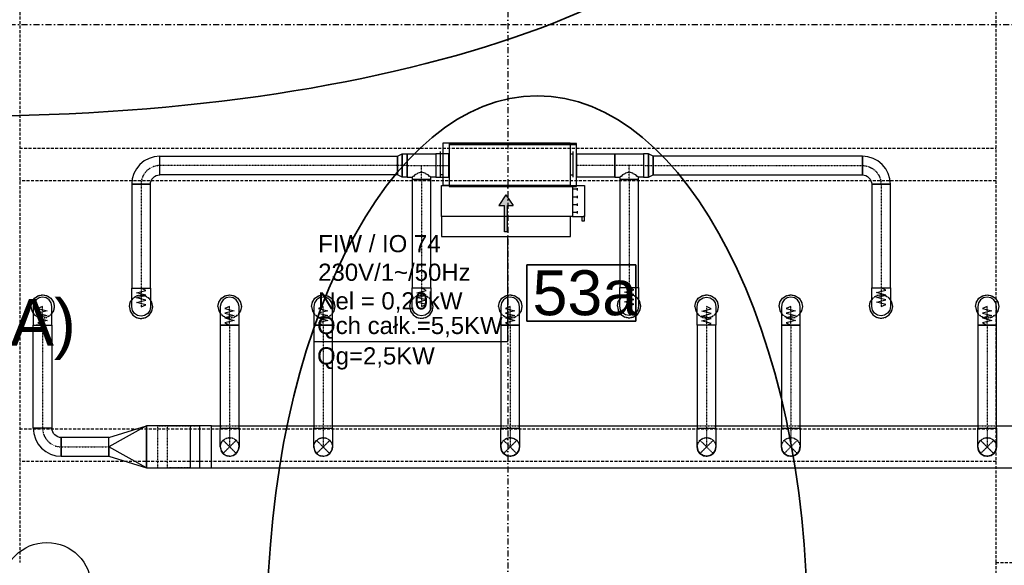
# Model space of a CAD drawing. Header units: centimetres. Extents: x -10729 to 144862, y -4437 to 43656.
# Tile 110 of 148: x 9938 to 10991, y 11022 to 11605. Entities that reach past the tile are written whole.
import ezdxf

# ---------------------------------------------------------------- set-up
doc = ezdxf.new("R2010")
doc.units = ezdxf.units.CM
doc.header["$LTSCALE"] = 0.1
for name, pattern in [('CADVENT_CENTERLINE', [9.9, 7.4, -1, 0.5, -1]), ('CADVENT_HIDDEN', [0.8, 0.25, -0.55]), ('Kondygnacja  -0_5$0$HIDDEN', [9.525, 6.35, -3.175]), ('Kondygnacja  -0_5$0$HIDDEN2', [4.7625, 3.175, -1.5875]), ('Osie rzutów$0$DASHDOT2', [12.7, 6.35, -3.175, 0, -3.175])]:
    doc.linetypes.add(name, pattern=pattern)
doc.layers.get('0').update_dxf_attribs({"color": 8})
for name, color, linetype, lineweight in [('AU opis', 7, 'Continuous', 35), ('AU Osprzęt Siemens', 5, 'Continuous', 30), ('AU Strefa obsługiwana', 90, 'Continuous', 35), ('bgde_urządzenia', 3, 'Continuous', 30)]:
    doc.layers.add(name, color=color, linetype=linetype, lineweight=lineweight)
for name, color, linetype in [('bgde-nawiewCEN', 7, 'Continuous'), ('bgde-nawiewDETAILS', 1, 'Continuous'), ('bgde-nawiewEXP', 1, 'Continuous'), ('bgde-nawiewHIDDEN', 1, 'Continuous'), ('bgde_opis urządzen', 6, 'Continuous'), ('Kondygnacja  -0_5$0$ARCH_KONSTR_POWYŻEJ RZUTU', 8, 'Kondygnacja  -0_5$0$HIDDEN'), ('Kondygnacja  -0_5$0$ARCH_KONSTR_POWYŻEJ RZUTU_IST', 8, 'Kondygnacja  -0_5$0$HIDDEN2'), ('Osie rzutów$0$ARCH_INFO_OSIE_IST', 8, 'Osie rzutów$0$DASHDOT2'), ('Osie rzutów$0$ARCH_INFO_OSIE_OPISY_IST', 8, 'Continuous'), ('Pomieszczenia -05$0$ARCH_INFO_OPISY', 8, 'Continuous')]:
    doc.layers.add(name, color=color, linetype=linetype)
doc.styles.add('Arial', font='ARIAL.TTF')
doc.styles.add('Pomieszczenia -05$0$Arial', font='ARIAL.TTF')

# ---------------------------------------------------------------- blocks, each defined once
blk = doc.blocks.new('Osie rzutów')
at = {"layer": 'Osie rzutów$0$ARCH_INFO_OSIE_IST', "ltscale": 10}
for p, q in [((10460, 12510), (10460, 4623.26)), ((4436.04, 11600), (13655, 11600))]:
    blk.add_line(p, q, dxfattribs=at)
blk = doc.blocks.new('Pomieszczenia -05_1')
at = {"layer": 'Pomieszczenia -05$0$ARCH_INFO_OPISY', "insert": (9402.3, 11274.1), "char_height": 50, "width": 1987.336, "attachment_point": 5, "style": 'Pomieszczenia -05$0$Arial'}
blk.add_mtext('PUSTKA NAD KONDYGNACJĄ -1 (A)', dxfattribs=at)
blk = doc.blocks.new('Kondygnacja  -0_5$0$konstrukcja istniejąca -0.5')
at = {"layer": 'Kondygnacja  -0_5$0$ARCH_KONSTR_POWYŻEJ RZUTU_IST', "ltscale": 10}
for points in [[(9938, 12175), (9938, 11025)], [(10982, 11025), (10982, 12175)], [(9938, 11467.9), (10982, 11467.9)], [(10982, 11432.9), (9938, 11432.9)], [(9938, 11167.9), (10982, 11167.9)], [(10982, 11132.9), (9938, 11132.9)], [(11138, 10975), (10982, 10975), (10982, 11025), (11138, 11025), (11138, 10975)]]:
    blk.add_lwpolyline(points, dxfattribs=at)

msp = doc.modelspace()

# ---------------------------------------------------------------- hatches: boundary and pattern name
at = {"layer": 'bgde_urządzenia'}
h = msp.add_hatch(color=256, dxfattribs=at)
h.paths.add_polyline_path([(10459.496, 11394.929), (10456.496, 11394.929), (10456.496, 11406.595), (10450.306, 11406.595), (10457.996, 11418.022), (10465.686, 11406.595), (10459.496, 11406.595)])
h.paths.add_polyline_path([(10459.496, 11378.261), (10456.496, 11378.261), (10456.496, 11394.929), (10459.496, 11394.929)])

# ---------------------------------------------------------------- linework, layer by layer
at = {"layer": 'AU opis'}
msp.add_lwpolyline([(10480.348, 11343.05), (10596.737, 11343.05), (10596.737, 11283.043), (10480.348, 11283.043)], close=True, dxfattribs=at)
at = {"layer": 'AU Osprzęt Siemens'}
msp.add_circle((9967.066, 10998.996), 47.533, dxfattribs=at)
at = {"layer": 'AU Strefa obsługiwana'}
msp.add_ellipse((9883.155, 11805.432), major_axis=(845.197, 0), ratio=0.35891006, dxfattribs=at)
at = {"layer": 'AU Strefa obsługiwana', "extrusion": (0, 0, -1)}
msp.add_ellipse((10491.482, 10958.087), major_axis=(0, 565.597), ratio=0.51058496, start_param=-1.57079633, end_param=4.71238898, dxfattribs=at)
at = {"layer": 'bgde-nawiewCEN', "linetype": 'CADVENT_CENTERLINE', "ltscale": 0.06}
for p, q in [((10342.002, 11449.17), (10087.778, 11449.17)), ((10352.302, 11449.17), (10342.002, 11449.17)), ((10352.302, 11449.17), (10367.602, 11449.17)), ((10367.602, 11434.17), (10367.602, 11449.17)), ((10367.602, 11449.17), (10382.902, 11449.17)), ((10382.902, 11449.17), (10396.902, 11449.17)), ((10397.302, 11449.17), (10396.902, 11449.17)), ((10533.302, 11449.17), (10533.702, 11449.17)), ((10574.34, 11449.17), (10533.702, 11449.17)), ((10589.64, 11449.17), (10574.34, 11449.17)), ((10589.64, 11434.17), (10589.64, 11449.17)), ((10604.94, 11449.17), (10589.64, 11449.17)), ((10604.94, 11449.17), (10615.24, 11449.17)), ((10615.24, 11449.17), (10839.063, 11449.17)), ((10367.602, 11434.17), (10367.602, 11318.464)), ((10589.64, 11434.17), (10589.64, 11318.996)), ((10067.778, 11429.17), (10067.778, 11318.286)), ((10859.063, 11429.17), (10859.063, 11318.603)), ((10067.778, 11318.286), (10067.778, 11316.416)), ((10367.602, 11318.464), (10367.602, 11316.594)), ((10589.64, 11318.996), (10589.64, 11317.127)), ((10859.063, 11318.603), (10859.063, 11316.734)), ((10067.778, 11316.416), (10067.778, 11311.305)), ((10067.778, 11311.305), (10067.778, 11308.526)), ((10067.778, 11308.526), (10067.778, 11306.173)), ((10367.602, 11316.594), (10367.602, 11311.483)), ((10367.602, 11311.483), (10367.602, 11308.704)), ((10367.602, 11308.704), (10367.602, 11306.351)), ((10589.64, 11317.127), (10589.64, 11312.015)), ((10589.64, 11312.015), (10589.64, 11309.236)), ((10589.64, 11309.236), (10589.64, 11306.884)), ((10859.063, 11316.734), (10859.063, 11311.623)), ((10859.063, 11311.623), (10859.063, 11308.843)), ((10859.063, 11308.843), (10859.063, 11306.491)), ((9962.52, 11298.556), (9962.52, 11298.603)), ((9962.52, 11298.443), (9962.52, 11298.556)), ((9962.52, 11298.224), (9962.52, 11298.443)), ((9962.52, 11297.863), (9962.52, 11298.224)), ((9962.52, 11297.323), (9962.52, 11297.863)), ((9962.52, 11296.571), (9962.52, 11297.323)), ((10067.778, 11306.173), (10067.778, 11304.212)), ((10067.778, 11304.212), (10067.778, 11302.606)), ((10067.778, 11302.606), (10067.778, 11301.32)), ((10067.778, 11301.32), (10067.778, 11300.318)), ((10067.778, 11300.318), (10067.778, 11299.566)), ((10067.778, 11299.566), (10067.778, 11299.027)), ((10067.778, 11299.027), (10067.778, 11298.665)), ((10067.778, 11298.665), (10067.778, 11298.446)), ((10067.778, 11298.446), (10067.778, 11298.333)), ((10067.778, 11298.333), (10067.778, 11298.286)), ((10162.52, 11298.556), (10162.52, 11298.603)), ((10162.52, 11298.443), (10162.52, 11298.556)), ((10162.52, 11298.224), (10162.52, 11298.443)), ((10162.52, 11297.863), (10162.52, 11298.224)), ((10162.52, 11297.323), (10162.52, 11297.863)), ((10162.52, 11296.571), (10162.52, 11297.323)), ((10262.52, 11298.556), (10262.52, 11298.603)), ((10262.52, 11298.443), (10262.52, 11298.556)), ((10262.52, 11298.224), (10262.52, 11298.443)), ((10262.52, 11297.863), (10262.52, 11298.224)), ((10262.52, 11297.323), (10262.52, 11297.863)), ((10262.52, 11296.571), (10262.52, 11297.323)), ((10367.602, 11306.351), (10367.602, 11304.389)), ((10367.602, 11304.389), (10367.602, 11302.784)), ((10367.602, 11302.784), (10367.602, 11301.498)), ((10367.602, 11301.498), (10367.602, 11300.496)), ((10367.602, 11300.496), (10367.602, 11299.744)), ((10367.602, 11299.744), (10367.602, 11299.204)), ((10367.602, 11299.204), (10367.602, 11298.843)), ((10367.602, 11298.843), (10367.602, 11298.624)), ((10367.602, 11298.624), (10367.602, 11298.511)), ((10367.602, 11298.511), (10367.602, 11298.464)), ((10462.52, 11298.556), (10462.52, 11298.603)), ((10462.52, 11298.443), (10462.52, 11298.556)), ((10462.52, 11298.224), (10462.52, 11298.443)), ((10462.52, 11297.863), (10462.52, 11298.224)), ((10462.52, 11297.323), (10462.52, 11297.863)), ((10462.52, 11296.571), (10462.52, 11297.323)), ((10589.64, 11306.884), (10589.64, 11304.922)), ((10589.64, 11304.922), (10589.64, 11303.316)), ((10589.64, 11303.316), (10589.64, 11302.03)), ((10589.64, 11302.03), (10589.64, 11301.029)), ((10589.64, 11301.029), (10589.64, 11300.276)), ((10589.64, 11300.276), (10589.64, 11299.737)), ((10589.64, 11299.737), (10589.64, 11299.375)), ((10589.64, 11299.375), (10589.64, 11299.156)), ((10589.64, 11299.156), (10589.64, 11299.044)), ((10589.64, 11299.044), (10589.64, 11298.996)), ((10672.52, 11298.603), (10672.52, 11298.556)), ((10672.52, 11298.556), (10672.52, 11298.443)), ((10672.52, 11298.443), (10672.52, 11298.224)), ((10672.52, 11298.224), (10672.52, 11297.863)), ((10672.52, 11297.863), (10672.52, 11297.323)), ((10672.52, 11297.323), (10672.52, 11296.571)), ((10762.52, 11298.556), (10762.52, 11298.603)), ((10762.52, 11298.443), (10762.52, 11298.556)), ((10762.52, 11298.224), (10762.52, 11298.443)), ((10762.52, 11297.863), (10762.52, 11298.224)), ((10762.52, 11297.323), (10762.52, 11297.863)), ((10762.52, 11296.571), (10762.52, 11297.323)), ((10859.063, 11306.491), (10859.063, 11304.529)), ((10859.063, 11304.529), (10859.063, 11302.923)), ((10859.063, 11302.923), (10859.063, 11301.637)), ((10859.063, 11301.637), (10859.063, 11300.636)), ((10859.063, 11300.636), (10859.063, 11299.883)), ((10859.063, 11299.883), (10859.063, 11299.344)), ((10859.063, 11299.344), (10859.063, 11298.983)), ((10859.063, 11298.983), (10859.063, 11298.763)), ((10859.063, 11298.763), (10859.063, 11298.651)), ((10859.063, 11298.651), (10859.063, 11298.603)), ((10972.52, 11298.556), (10972.52, 11298.603)), ((10972.52, 11298.443), (10972.52, 11298.556)), ((10972.52, 11298.224), (10972.52, 11298.443)), ((10972.52, 11297.863), (10972.52, 11298.224)), ((10972.52, 11297.323), (10972.52, 11297.863)), ((10972.52, 11296.571), (10972.52, 11297.323)), ((9962.52, 11295.569), (9962.52, 11296.571)), ((9962.52, 11294.283), (9962.52, 11295.569)), ((9962.52, 11292.677), (9962.52, 11294.283)), ((9962.52, 11290.716), (9962.52, 11292.677)), ((9962.52, 11288.363), (9962.52, 11290.716)), ((9962.52, 11285.584), (9962.52, 11288.363)), ((10162.52, 11295.569), (10162.52, 11296.571)), ((10162.52, 11294.283), (10162.52, 11295.569)), ((10162.52, 11292.677), (10162.52, 11294.283)), ((10162.52, 11290.716), (10162.52, 11292.677)), ((10162.52, 11288.363), (10162.52, 11290.716)), ((10162.52, 11285.584), (10162.52, 11288.363)), ((10262.52, 11295.569), (10262.52, 11296.571)), ((10262.52, 11294.283), (10262.52, 11295.569)), ((10262.52, 11292.677), (10262.52, 11294.283)), ((10262.52, 11290.716), (10262.52, 11292.677)), ((10262.52, 11288.363), (10262.52, 11290.716)), ((10262.52, 11285.584), (10262.52, 11288.363)), ((10462.52, 11295.569), (10462.52, 11296.571)), ((10462.52, 11294.283), (10462.52, 11295.569)), ((10462.52, 11292.677), (10462.52, 11294.283)), ((10462.52, 11290.716), (10462.52, 11292.677)), ((10462.52, 11288.363), (10462.52, 11290.716)), ((10462.52, 11285.584), (10462.52, 11288.363)), ((10672.52, 11296.571), (10672.52, 11295.569)), ((10672.52, 11295.569), (10672.52, 11294.283)), ((10672.52, 11294.283), (10672.52, 11292.677)), ((10672.52, 11292.677), (10672.52, 11290.716)), ((10672.52, 11290.716), (10672.52, 11288.363)), ((10672.52, 11288.363), (10672.52, 11285.584)), ((10762.52, 11295.569), (10762.52, 11296.571)), ((10762.52, 11294.283), (10762.52, 11295.569)), ((10762.52, 11292.677), (10762.52, 11294.283)), ((10762.52, 11290.716), (10762.52, 11292.677)), ((10762.52, 11288.363), (10762.52, 11290.716)), ((10762.52, 11285.584), (10762.52, 11288.363)), ((10972.52, 11295.569), (10972.52, 11296.571)), ((10972.52, 11294.283), (10972.52, 11295.569)), ((10972.52, 11292.677), (10972.52, 11294.283)), ((10972.52, 11290.716), (10972.52, 11292.677)), ((10972.52, 11288.363), (10972.52, 11290.716)), ((10972.52, 11285.584), (10972.52, 11288.363)), ((9962.52, 11280.473), (9962.52, 11285.584)), ((9962.52, 11278.603), (9962.52, 11280.473)), ((9962.52, 11278.603), (9962.52, 11168.606)), ((10162.52, 11280.473), (10162.52, 11285.584)), ((10162.52, 11278.603), (10162.52, 11280.473)), ((10162.52, 11278.603), (10162.52, 11168.606)), ((10262.52, 11280.473), (10262.52, 11285.584)), ((10262.52, 11278.603), (10262.52, 11280.473)), ((10262.52, 11278.603), (10262.52, 11168.606)), ((10462.52, 11280.473), (10462.52, 11285.584)), ((10462.52, 11278.603), (10462.52, 11280.473)), ((10462.52, 11278.603), (10462.52, 11168.606)), ((10672.52, 11285.584), (10672.52, 11280.473)), ((10672.52, 11280.473), (10672.52, 11278.603)), ((10672.52, 11278.603), (10672.52, 11168.606)), ((10762.52, 11280.473), (10762.52, 11285.584)), ((10762.52, 11278.603), (10762.52, 11280.473)), ((10762.52, 11278.603), (10762.52, 11168.606)), ((10972.52, 11280.473), (10972.52, 11285.584)), ((10972.52, 11278.603), (10972.52, 11280.473)), ((10972.52, 11278.603), (10972.52, 11168.606)), ((10162.52, 11168.606), (10162.52, 11148.606)), ((10262.52, 11168.606), (10262.52, 11148.606)), ((10462.52, 11168.606), (10462.52, 11148.606)), ((10672.52, 11168.606), (10672.52, 11148.606)), ((10762.52, 11168.606), (10762.52, 11148.606)), ((10972.52, 11168.606), (10972.52, 11148.606)), ((9982.52, 11148.606), (10033.441, 11148.606))]:
    msp.add_line(p, q, dxfattribs=at)
for centre, start, end in [((10087.778, 11429.17), 90, 180), ((9982.52, 11168.606), 180, 270)]:
    msp.add_arc(centre, 20, start, end, dxfattribs=at)
at = {"layer": 'bgde-nawiewCEN', "linetype": 'CADVENT_CENTERLINE', "ltscale": 0.06, "extrusion": (0, 0, -1)}
msp.add_arc((-10839.063, 11429.17), 20, 90, 180, dxfattribs=at)
at = {"layer": 'bgde-nawiewDETAILS', "linetype": 'CADVENT_HIDDEN'}
for p, q in [((10155.449, 11141.535), (10169.591, 11155.677)), ((10155.449, 11155.677), (10169.591, 11141.535)), ((10255.449, 11141.535), (10269.591, 11155.677)), ((10255.449, 11155.677), (10269.591, 11141.535)), ((10455.449, 11141.535), (10469.591, 11155.677)), ((10455.449, 11155.677), (10469.591, 11141.535)), ((10665.449, 11141.535), (10679.591, 11155.677)), ((10665.449, 11155.677), (10679.591, 11141.535)), ((10755.449, 11141.535), (10769.591, 11155.677)), ((10755.449, 11155.677), (10769.591, 11141.535)), ((10965.449, 11141.535), (10979.591, 11155.677)), ((10965.449, 11155.677), (10979.591, 11141.535))]:
    msp.add_line(p, q, dxfattribs=at)
at = {"layer": 'bgde-nawiewEXP', "linetype": 'Continuous'}
for points in [[(10397.302, 11471.67), (10533.302, 11471.67), (10533.302, 11472.67), (10397.302, 11472.67)], [(10397.302, 11426.67), (10533.302, 11426.67), (10533.302, 11471.67), (10397.302, 11471.67)], [(10057.778, 11429.17), (10077.778, 11429.17), (10077.97, 11431.12), (10078.539, 11432.996), (10079.463, 11434.725), (10080.706, 11436.241), (10082.222, 11437.484), (10083.951, 11438.408), (10085.827, 11438.977), (10087.778, 11439.17), (10087.778, 11459.17), (10081.925, 11458.593), (10076.297, 11456.886), (10071.11, 11454.114), (10066.564, 11450.383), (10062.833, 11445.837), (10060.061, 11440.65), (10058.354, 11435.022)], [(10087.778, 11439.17), (10087.778, 11459.17), (10342.002, 11459.17), (10342.002, 11439.17)], [(10342.002, 11439.17), (10342.002, 11459.17), (10346.818, 11461.67), (10346.818, 11436.67)], [(10346.818, 11436.67), (10346.818, 11461.67), (10352.302, 11461.67), (10352.302, 11436.67)], [(10382.902, 11436.67), (10396.902, 11436.67), (10396.902, 11461.67), (10382.902, 11461.67), (10382.902, 11437.621)], [(10533.702, 11436.67), (10533.702, 11461.67), (10574.34, 11461.67), (10574.34, 11436.67)], [(10604.94, 11436.67), (10610.424, 11436.67), (10610.424, 11461.67), (10604.94, 11461.67), (10604.94, 11437.621)], [(10610.424, 11436.67), (10615.24, 11439.17), (10615.24, 11459.17), (10610.424, 11461.67), (10610.424, 11437.621)], [(10615.24, 11439.17), (10839.063, 11439.17), (10839.063, 11459.17), (10615.24, 11459.17), (10615.24, 11439.931)], [(10839.063, 11439.17), (10841.014, 11438.977), (10842.89, 11438.408), (10844.619, 11437.484), (10846.134, 11436.241), (10847.378, 11434.725), (10848.302, 11432.996), (10848.871, 11431.12), (10849.063, 11429.17), (10869.063, 11429.17), (10868.487, 11435.022), (10866.779, 11440.65), (10864.007, 11445.837), (10860.276, 11450.383), (10855.73, 11454.114), (10850.544, 11456.886), (10844.916, 11458.593), (10839.063, 11459.17), (10839.063, 11439.931)], [(10357.602, 11318.464), (10377.602, 11318.464), (10377.602, 11434.17), (10357.602, 11434.17)], [(10579.64, 11318.996), (10599.64, 11318.996), (10599.64, 11434.17), (10579.64, 11434.17)], [(10057.778, 11318.286), (10077.778, 11318.286), (10077.778, 11429.17), (10057.778, 11429.17)], [(10849.063, 11318.603), (10869.063, 11318.603), (10869.063, 11429.17), (10849.063, 11429.17)], [(10057.778, 11298.286), (10057.778, 11318.286), (10077.778, 11318.286), (10077.778, 11298.286), (10077.016, 11294.459), (10074.849, 11291.215), (10071.604, 11289.047), (10067.778, 11288.286), (10063.951, 11289.047), (10060.706, 11291.215), (10058.539, 11294.459)], [(10357.602, 11298.464), (10357.602, 11318.464), (10377.602, 11318.464), (10377.602, 11298.464), (10376.841, 11294.637), (10374.673, 11291.392), (10371.429, 11289.225), (10367.602, 11288.464), (10363.775, 11289.225), (10360.531, 11291.392), (10358.363, 11294.637)], [(10579.64, 11298.996), (10579.64, 11318.996), (10599.64, 11318.996), (10599.64, 11298.996), (10598.879, 11295.169), (10596.711, 11291.925), (10593.467, 11289.757), (10589.64, 11288.996), (10585.813, 11289.757), (10582.569, 11291.925), (10580.401, 11295.169)], [(10849.063, 11298.763), (10849.063, 11318.603), (10869.063, 11318.603), (10869.063, 11298.603), (10868.302, 11294.776), (10866.134, 11291.532), (10862.89, 11289.364), (10859.063, 11288.603), (10855.236, 11289.364), (10851.992, 11291.532), (10849.824, 11294.776), (10849.063, 11298.603), (10849.063, 11298.651)], [(9952.52, 11295.569), (9952.52, 11278.603), (9972.52, 11278.603), (9972.52, 11298.603), (9971.759, 11302.43), (9969.591, 11305.674), (9966.347, 11307.842), (9962.52, 11308.603), (9958.693, 11307.842), (9955.449, 11305.674), (9953.281, 11302.43), (9952.52, 11298.603), (9952.52, 11296.571)], [(10152.52, 11295.569), (10152.52, 11278.603), (10172.52, 11278.603), (10172.52, 11298.603), (10171.759, 11302.43), (10169.591, 11305.674), (10166.347, 11307.842), (10162.52, 11308.603), (10158.693, 11307.842), (10155.449, 11305.674), (10153.281, 11302.43), (10152.52, 11298.603), (10152.52, 11296.571)], [(10252.52, 11294.283), (10252.52, 11278.603), (10272.52, 11278.603), (10272.52, 11298.603), (10271.759, 11302.43), (10269.591, 11305.674), (10266.347, 11307.842), (10262.52, 11308.603), (10258.693, 11307.842), (10255.449, 11305.674), (10253.281, 11302.43), (10252.52, 11298.603), (10252.52, 11295.569)], [(10452.52, 11298.224), (10452.52, 11278.603), (10472.52, 11278.603), (10472.52, 11298.603), (10471.759, 11302.43), (10469.591, 11305.674), (10466.347, 11307.842), (10462.52, 11308.603), (10458.693, 11307.842), (10455.449, 11305.674), (10453.281, 11302.43), (10452.52, 11298.603), (10452.52, 11298.443)], [(10662.52, 11290.716), (10662.52, 11298.603), (10663.281, 11302.43), (10665.449, 11305.674), (10668.693, 11307.842), (10672.52, 11308.603), (10676.347, 11307.842), (10679.591, 11305.674), (10681.759, 11302.43), (10682.52, 11298.603), (10682.52, 11278.603), (10662.52, 11278.603), (10662.52, 11288.363)], [(10752.52, 11294.283), (10752.52, 11278.603), (10772.52, 11278.603), (10772.52, 11298.603), (10771.759, 11302.43), (10769.591, 11305.674), (10766.347, 11307.842), (10762.52, 11308.603), (10758.693, 11307.842), (10755.449, 11305.674), (10753.281, 11302.43), (10752.52, 11298.603), (10752.52, 11295.569)], [(10962.52, 11294.283), (10962.52, 11278.603), (10982.52, 11278.603), (10982.52, 11298.603), (10981.759, 11302.43), (10979.591, 11305.674), (10976.347, 11307.842), (10972.52, 11308.603), (10968.693, 11307.842), (10965.449, 11305.674), (10963.281, 11302.43), (10962.52, 11298.603), (10962.52, 11295.569)], [(10152.52, 11168.606), (10172.52, 11168.606), (10172.52, 11278.603), (10152.52, 11278.603)], [(10252.52, 11168.606), (10272.52, 11168.606), (10272.52, 11278.603), (10252.52, 11278.603)], [(10452.52, 11168.606), (10472.52, 11168.606), (10472.52, 11278.603), (10452.52, 11278.603)], [(10662.52, 11168.606), (10682.52, 11168.606), (10682.52, 11278.603), (10662.52, 11278.603)], [(10752.52, 11168.606), (10772.52, 11168.606), (10772.52, 11278.603), (10752.52, 11278.603)], [(10962.52, 11168.606), (10982.52, 11168.606), (10982.52, 11278.603), (10962.52, 11278.603)], [(10033.441, 11138.606), (10073.441, 11126.106), (10120.492, 11126.106), (10120.492, 11171.106), (10073.441, 11171.106), (10073.441, 11126.106), (10033.441, 11148.606), (10033.441, 11139.367)], [(10033.441, 11148.606), (10033.441, 11158.606), (10073.441, 11171.106)], [(9952.52, 11168.606), (9953.097, 11162.753), (9954.804, 11157.125), (9957.576, 11151.939), (9961.307, 11147.392), (9965.853, 11143.662), (9971.04, 11140.889), (9976.668, 11139.182), (9982.52, 11138.606), (9982.52, 11158.606), (9980.569, 11158.798), (9978.693, 11159.367), (9976.965, 11160.291), (9975.449, 11161.535), (9974.206, 11163.05), (9973.281, 11164.779), (9972.712, 11166.655), (9972.52, 11168.606), (9953.281, 11168.606)], [(10452.52, 11148.606), (10452.52, 11168.606), (10472.52, 11168.606), (10472.52, 11148.606), (10471.759, 11144.779), (10469.591, 11141.535), (10466.347, 11139.367), (10462.52, 11138.606), (10458.693, 11139.367), (10455.449, 11141.535), (10453.281, 11144.779)], [(10662.52, 11148.606), (10662.52, 11168.606), (10682.52, 11168.606), (10682.52, 11148.606), (10681.759, 11144.779), (10679.591, 11141.535), (10676.347, 11139.367), (10672.52, 11138.606), (10668.693, 11139.367), (10665.449, 11141.535), (10663.281, 11144.779)], [(10752.52, 11148.606), (10752.52, 11168.606), (10772.52, 11168.606), (10772.52, 11148.606), (10771.759, 11144.779), (10769.591, 11141.535), (10766.347, 11139.367), (10762.52, 11138.606), (10758.693, 11139.367), (10755.449, 11141.535), (10753.281, 11144.779)], [(10962.52, 11148.606), (10962.52, 11168.606), (10982.52, 11168.606), (10982.52, 11148.606), (10981.759, 11144.779), (10979.591, 11141.535), (10976.347, 11139.367), (10972.52, 11138.606), (10968.693, 11139.367), (10965.449, 11141.535), (10963.281, 11144.779)], [(9982.52, 11138.606), (10033.441, 11138.606), (10033.441, 11158.606), (9982.52, 11158.606), (9982.52, 11139.367)]]:
    msp.add_lwpolyline(points, close=True, dxfattribs=at)
for points in [[(10352.302, 11436.67), (10352.302, 11461.67), (10382.902, 11461.67), (10382.902, 11436.67), (10377.602, 11436.67)], [(10396.902, 11436.67), (10396.902, 11461.67), (10397.302, 11461.67)], [(10533.302, 11436.67), (10533.702, 11436.67), (10533.702, 11461.67), (10533.302, 11461.67)], [(10574.34, 11436.67), (10574.34, 11461.67), (10604.94, 11461.67), (10604.94, 11436.67), (10599.64, 11436.67)], [(10352.302, 11436.67), (10357.602, 11436.67), (10357.602, 11434.17), (10377.602, 11434.17), (10377.602, 11436.67), (10376.841, 11437.431), (10376.202, 11437.621), (10374.673, 11439.15), (10372.027, 11440.331), (10371.429, 11440.929), (10367.602, 11442.069), (10363.775, 11440.929), (10363.177, 11440.331), (10360.531, 11439.15), (10359.002, 11437.621), (10358.363, 11437.431), (10357.602, 11436.67)], [(10396.902, 11436.67), (10397.302, 11436.67)], [(10574.34, 11436.67), (10579.64, 11436.67), (10579.64, 11434.17), (10599.64, 11434.17), (10599.64, 11436.67), (10598.879, 11437.431), (10598.24, 11437.621), (10596.711, 11439.15), (10594.066, 11440.331), (10593.467, 11440.929), (10589.64, 11442.069), (10585.813, 11440.929), (10585.215, 11440.331), (10582.569, 11439.15), (10581.041, 11437.621), (10580.401, 11437.431), (10579.64, 11436.67)], [(9950.02, 11298.603), (9950.972, 11303.387), (9953.681, 11307.442), (9957.737, 11310.152), (9962.52, 11311.103), (9967.304, 11310.152), (9971.359, 11307.442), (9974.069, 11303.387), (9975.02, 11298.603), (9974.069, 11293.82), (9972.52, 11291.502)], [(10150.02, 11298.603), (10150.972, 11303.387), (10153.681, 11307.442), (10157.737, 11310.152), (10162.52, 11311.103), (10167.304, 11310.152), (10171.359, 11307.442), (10174.069, 11303.387), (10175.02, 11298.603), (10174.069, 11293.82), (10172.52, 11291.502)], [(10250.02, 11298.603), (10250.972, 11303.387), (10253.681, 11307.442), (10257.737, 11310.152), (10262.52, 11311.103), (10267.304, 11310.152), (10271.359, 11307.442), (10274.069, 11303.387), (10275.02, 11298.603), (10274.069, 11293.82), (10272.52, 11291.502)], [(10450.02, 11298.603), (10450.972, 11303.387), (10453.681, 11307.442), (10457.737, 11310.152), (10462.52, 11311.103), (10467.304, 11310.152), (10471.359, 11307.442), (10474.069, 11303.387), (10475.02, 11298.603), (10474.069, 11293.82), (10472.52, 11291.502)], [(10660.02, 11298.603), (10660.972, 11303.387), (10663.681, 11307.442), (10667.737, 11310.152), (10672.52, 11311.103), (10677.304, 11310.152), (10681.359, 11307.442), (10684.069, 11303.387), (10685.02, 11298.603), (10684.069, 11293.82), (10682.52, 11291.502)], [(10750.02, 11298.603), (10750.972, 11303.387), (10753.681, 11307.442), (10757.737, 11310.152), (10762.52, 11311.103), (10767.304, 11310.152), (10771.359, 11307.442), (10774.069, 11303.387), (10775.02, 11298.603), (10774.069, 11293.82), (10772.52, 11291.502)], [(10960.02, 11298.603), (10960.972, 11303.387), (10963.681, 11307.442), (10967.737, 11310.152), (10972.52, 11311.103), (10977.304, 11310.152), (10981.359, 11307.442), (10984.069, 11303.387), (10985.02, 11298.603), (10984.069, 11293.82), (10982.52, 11291.502)], [(9950.02, 11298.603), (9950.972, 11293.82), (9952.52, 11291.502)], [(10055.278, 11298.286), (10056.229, 11293.502), (10058.939, 11289.447), (10062.994, 11286.737), (10067.778, 11285.786), (10072.561, 11286.737), (10076.616, 11289.447), (10079.326, 11293.502), (10080.278, 11298.286), (10079.326, 11303.069), (10077.778, 11305.387)], [(10055.278, 11298.286), (10056.229, 11303.069), (10057.778, 11305.387)], [(10150.02, 11298.603), (10150.972, 11293.82), (10152.52, 11291.502)], [(10250.02, 11298.603), (10250.972, 11293.82), (10252.52, 11291.502)], [(10355.102, 11298.464), (10356.054, 11293.68), (10358.763, 11289.625), (10362.818, 11286.915), (10367.602, 11285.964), (10372.386, 11286.915), (10376.441, 11289.625), (10379.151, 11293.68), (10380.102, 11298.464), (10379.151, 11303.247), (10377.602, 11305.565)], [(10355.102, 11298.464), (10356.054, 11303.247), (10357.602, 11305.565)], [(10450.02, 11298.603), (10450.972, 11293.82), (10452.52, 11291.502)], [(10577.14, 11298.996), (10578.092, 11294.213), (10580.801, 11290.157), (10584.857, 11287.448), (10589.64, 11286.496), (10594.424, 11287.448), (10598.479, 11290.157), (10601.189, 11294.213), (10602.14, 11298.996), (10601.189, 11303.78), (10599.64, 11306.097)], [(10577.14, 11298.996), (10578.092, 11303.78), (10579.64, 11306.097)], [(10660.02, 11298.603), (10660.972, 11293.82), (10662.52, 11291.502)], [(10750.02, 11298.603), (10750.972, 11293.82), (10752.52, 11291.502)], [(10846.563, 11298.603), (10847.515, 11293.82), (10850.224, 11289.764), (10854.28, 11287.055), (10859.063, 11286.103), (10863.847, 11287.055), (10867.902, 11289.764), (10870.612, 11293.82), (10871.563, 11298.603), (10870.612, 11303.387), (10869.063, 11305.704)], [(10846.563, 11298.603), (10847.515, 11303.387), (10849.063, 11305.704)], [(10960.02, 11298.603), (10960.972, 11293.82), (10962.52, 11291.502)], [(9952.52, 11168.606), (9952.52, 11278.603), (9958.693, 11278.603)], [(9958.693, 11278.603), (9955.449, 11278.603)], [(9958.693, 11278.603), (9972.52, 11278.603), (9972.52, 11168.606), (9955.449, 11168.606)], [(10073.441, 11126.106), (10073.441, 11171.106)], [(10120.492, 11126.106), (10143.104, 11126.106), (10143.104, 11171.106), (10120.492, 11171.106)], [(10130.694, 11126.106), (10130.694, 11171.106)], [(10143.104, 11126.106), (10143.104, 11171.106), (10152.52, 11171.106)], [(10143.104, 11126.106), (11597.601, 11126.106), (11597.601, 11171.106), (11572.52, 11171.106)], [(10172.52, 11171.106), (10252.52, 11171.106)], [(10272.52, 11171.106), (10452.52, 11171.106)], [(10472.52, 11171.106), (10662.52, 11171.106)], [(10682.52, 11171.106), (10752.52, 11171.106)], [(10772.52, 11171.106), (10962.52, 11171.106)], [(10982.52, 11171.106), (11082.52, 11171.106)], [(9952.52, 11168.606), (9953.281, 11168.606)], [(9953.281, 11168.606), (9952.52, 11168.606)], [(9953.281, 11168.606), (9958.693, 11168.606)], [(10152.52, 11148.606), (10152.52, 11168.606), (10172.52, 11168.606), (10172.52, 11148.606), (10171.994, 11145.962)], [(10252.52, 11148.606), (10252.52, 11168.606), (10272.52, 11168.606), (10272.52, 11148.606), (10271.987, 11145.926)], [(10152.52, 11148.606), (10153.281, 11144.779), (10153.589, 11144.319)], [(10152.52, 11148.606), (10153.281, 11144.779), (10155.449, 11141.535), (10153.952, 11143.776)], [(10152.551, 11147.825), (10152.616, 11148.374)], [(10152.551, 11147.825), (10153.609, 11144.069), (10155.276, 11141.952)], [(10155.449, 11141.535), (10158.693, 11139.367), (10159.236, 11139.259)], [(10155.449, 11141.535), (10158.693, 11139.367), (10162.52, 11138.606), (10159.877, 11139.131)], [(10155.681, 11141.439), (10156.023, 11141.004), (10159.427, 11139.096), (10162.103, 11138.778)], [(10162.52, 11138.606), (10166.347, 11139.367), (10169.591, 11141.535), (10167.35, 11140.037)], [(10162.52, 11138.606), (10166.347, 11139.367), (10166.807, 11139.674)], [(10162.752, 11138.701), (10163.301, 11138.636), (10167.057, 11139.694), (10169.174, 11141.362)], [(10169.591, 11141.535), (10171.759, 11144.779), (10172.52, 11148.606)], [(10169.591, 11141.535), (10171.759, 11144.779), (10171.867, 11145.322)], [(10169.687, 11141.766), (10170.122, 11142.108), (10172.03, 11145.512), (10172.347, 11148.189)], [(10252.52, 11148.606), (10253.281, 11144.779), (10253.577, 11144.336)], [(10252.52, 11148.606), (10253.281, 11144.779), (10255.449, 11141.535), (10253.931, 11143.806)], [(10252.549, 11147.854), (10252.613, 11148.382)], [(10252.549, 11147.854), (10253.595, 11144.095), (10255.28, 11141.944)], [(10255.449, 11141.535), (10258.693, 11139.367), (10259.215, 11139.263)], [(10255.449, 11141.535), (10258.693, 11139.367), (10262.52, 11138.606), (10259.841, 11139.139)], [(10255.673, 11141.442), (10256.001, 11141.023), (10259.399, 11139.105), (10262.111, 11138.775)], [(10262.52, 11138.606), (10266.347, 11139.367), (10269.591, 11141.535), (10267.32, 11140.017)], [(10262.52, 11138.606), (10266.347, 11139.367), (10266.79, 11139.662)], [(10262.744, 11138.698), (10263.272, 11138.634), (10267.031, 11139.681), (10269.182, 11141.365)], [(10269.591, 11141.535), (10271.759, 11144.779), (10272.52, 11148.606)], [(10269.591, 11141.535), (10271.759, 11144.779), (10271.863, 11145.301)], [(10269.684, 11141.758), (10270.103, 11142.086), (10272.021, 11145.484), (10272.351, 11148.196)], [(10452.52, 11148.606), (10453.281, 11144.779), (10453.554, 11144.371)], [(10452.544, 11147.912), (10452.606, 11148.398)], [(10452.544, 11147.912), (10453.569, 11144.147), (10455.286, 11141.928)], [(10453.89, 11143.868), (10455.449, 11141.535), (10458.693, 11139.367), (10459.174, 11139.271)], [(10455.657, 11141.448), (10455.957, 11141.061), (10459.344, 11139.124), (10462.127, 11138.768)], [(10459.768, 11139.153), (10462.52, 11138.606), (10466.347, 11139.367), (10466.755, 11139.639)], [(10462.728, 11138.692), (10463.214, 11138.63), (10466.979, 11139.655), (10469.198, 11141.372)], [(10467.258, 11139.976), (10469.591, 11141.535), (10471.759, 11144.779), (10471.855, 11145.259)], [(10469.677, 11141.743), (10470.065, 11142.042), (10472.002, 11145.429), (10472.357, 11148.213)], [(10471.973, 11145.854), (10472.52, 11148.606)], [(10662.52, 11148.606), (10663.281, 11144.779), (10663.53, 11144.407)], [(10662.54, 11147.971), (10662.6, 11148.414)], [(10662.54, 11147.971), (10663.543, 11144.2), (10665.294, 11141.909)], [(10663.847, 11143.932), (10665.449, 11141.535), (10668.693, 11139.367), (10669.132, 11139.28)], [(10665.641, 11141.455), (10665.912, 11141.1), (10669.288, 11139.143), (10672.146, 11138.761)], [(10669.692, 11139.168), (10672.52, 11138.606), (10676.347, 11139.367), (10676.719, 11139.615)], [(10672.712, 11138.685), (10673.155, 11138.626), (10676.926, 11139.629), (10679.217, 11141.38)], [(10677.194, 11139.933), (10679.591, 11141.535), (10681.759, 11144.779), (10681.846, 11145.217)], [(10679.671, 11141.726), (10680.026, 11141.998), (10681.983, 11145.373), (10682.365, 11148.231)], [(10681.958, 11145.777), (10682.52, 11148.606)], [(10752.52, 11148.606), (10753.281, 11144.779), (10753.52, 11144.422)], [(10752.539, 11147.996), (10752.597, 11148.421)], [(10752.539, 11147.996), (10753.532, 11144.222), (10755.298, 11141.9)], [(10753.829, 11143.96), (10755.449, 11141.535), (10758.693, 11139.367), (10759.114, 11139.283)], [(10755.634, 11141.458), (10755.894, 11141.116), (10759.264, 11139.151), (10762.155, 11138.757)], [(10759.659, 11139.175), (10762.52, 11138.606), (10766.347, 11139.367), (10766.704, 11139.605)], [(10762.705, 11138.682), (10763.13, 11138.624), (10766.904, 11139.618), (10769.226, 11141.383)], [(10767.166, 11139.914), (10769.591, 11141.535), (10771.759, 11144.779), (10771.843, 11145.2)], [(10769.668, 11141.719), (10770.01, 11141.979), (10771.975, 11145.35), (10772.369, 11148.24)], [(10771.951, 11145.745), (10772.52, 11148.606)], [(10962.52, 11148.606), (10963.281, 11144.779), (10963.497, 11144.456)], [(10962.536, 11148.053), (10962.59, 11148.437)], [(10962.536, 11148.053), (10963.507, 11144.274), (10965.307, 11141.879)], [(10963.785, 11144.025), (10965.449, 11141.535), (10968.693, 11139.367), (10969.074, 11139.291)], [(10965.618, 11141.465), (10965.851, 11141.155), (10969.21, 11139.169), (10972.176, 11138.748)], [(10969.582, 11139.19), (10972.52, 11138.606), (10976.347, 11139.367), (10976.67, 11139.582)], [(10972.689, 11138.676), (10973.073, 11138.621), (10976.852, 11139.593), (10979.247, 11141.392)], [(10977.101, 11139.87), (10979.591, 11141.535), (10981.759, 11144.779), (10981.835, 11145.159)], [(10979.661, 11141.703), (10979.971, 11141.936), (10981.957, 11145.295), (10982.378, 11148.261)], [(10981.936, 11145.668), (10982.52, 11148.606)]]:
    msp.add_lwpolyline(points, dxfattribs=at)
at = {"layer": 'bgde-nawiewEXP'}
for points in [[(10067.778, 11298.286), (10072.778, 11300.416), (10062.778, 11302.952), (10072.778, 11305.474), (10062.778, 11308.002), (10072.778, 11310.556), (10062.778, 11313.092), (10072.778, 11315.638), (10067.778, 11318.286)], [(10367.602, 11298.464), (10372.602, 11300.593), (10362.602, 11303.129), (10372.602, 11305.652), (10362.602, 11308.18), (10372.602, 11310.734), (10362.602, 11313.269), (10372.602, 11315.815), (10367.602, 11318.464)], [(10589.64, 11298.996), (10594.64, 11301.126), (10584.64, 11303.662), (10594.64, 11306.184), (10584.64, 11308.713), (10594.64, 11311.266), (10584.64, 11313.802), (10594.64, 11316.348), (10589.64, 11318.996)], [(10859.063, 11298.603), (10864.063, 11300.733), (10854.063, 11303.269), (10864.063, 11305.791), (10854.063, 11308.32), (10864.063, 11310.873), (10854.063, 11313.409), (10864.063, 11315.955), (10859.063, 11318.603)], [(9962.52, 11298.603), (9957.52, 11296.473), (9967.52, 11293.937), (9957.52, 11291.415), (9967.52, 11288.887), (9957.52, 11286.333), (9967.52, 11283.797), (9957.52, 11281.252), (9962.52, 11278.603)], [(10162.52, 11298.603), (10157.52, 11296.473), (10167.52, 11293.937), (10157.52, 11291.415), (10167.52, 11288.887), (10157.52, 11286.333), (10167.52, 11283.797), (10157.52, 11281.252), (10162.52, 11278.603)], [(10262.52, 11298.603), (10257.52, 11296.473), (10267.52, 11293.937), (10257.52, 11291.415), (10267.52, 11288.887), (10257.52, 11286.333), (10267.52, 11283.797), (10257.52, 11281.252), (10262.52, 11278.603)], [(10462.52, 11298.603), (10457.52, 11296.473), (10467.52, 11293.937), (10457.52, 11291.415), (10467.52, 11288.887), (10457.52, 11286.333), (10467.52, 11283.797), (10457.52, 11281.252), (10462.52, 11278.603)], [(10672.52, 11278.603), (10677.52, 11280.613), (10667.52, 11283.222), (10677.52, 11285.826), (10667.52, 11288.452), (10677.52, 11291.059), (10667.52, 11293.601), (10677.52, 11296.103), (10672.52, 11298.603)], [(10762.52, 11298.603), (10757.52, 11296.473), (10767.52, 11293.937), (10757.52, 11291.415), (10767.52, 11288.887), (10757.52, 11286.333), (10767.52, 11283.797), (10757.52, 11281.252), (10762.52, 11278.603)], [(10972.52, 11298.603), (10967.52, 11296.473), (10977.52, 11293.937), (10967.52, 11291.415), (10977.52, 11288.887), (10967.52, 11286.333), (10977.52, 11283.797), (10967.52, 11281.252), (10972.52, 11278.603)]]:
    msp.add_lwpolyline(points, dxfattribs=at)
at = {"layer": 'bgde-nawiewHIDDEN', "linetype": 'CADVENT_HIDDEN'}
for points in [[(10397.302, 11436.67), (10397.302, 11461.67)], [(10533.302, 11436.67), (10533.302, 11461.67)], [(9950.02, 11298.603), (9950.972, 11303.387), (9953.681, 11307.442), (9957.737, 11310.152), (9962.52, 11311.103), (9967.304, 11310.152), (9971.359, 11307.442), (9974.069, 11303.387), (9975.02, 11298.603), (9974.069, 11293.82), (9971.359, 11289.764), (9967.304, 11287.055), (9962.52, 11286.103), (9957.737, 11287.055), (9953.681, 11289.764), (9952.52, 11291.502)], [(10055.278, 11298.286), (10056.229, 11293.502), (10058.939, 11289.447), (10062.994, 11286.737), (10067.778, 11285.786), (10072.561, 11286.737), (10076.616, 11289.447), (10079.326, 11293.502), (10080.278, 11298.286), (10079.326, 11303.069), (10076.616, 11307.125), (10072.561, 11309.834), (10067.778, 11310.786), (10062.994, 11309.834), (10058.939, 11307.125), (10057.778, 11305.387)], [(10055.278, 11298.286), (10056.229, 11303.069), (10058.939, 11307.125), (10062.994, 11309.834), (10067.778, 11310.786), (10072.561, 11309.834), (10076.616, 11307.125), (10077.778, 11305.387)], [(10150.02, 11298.603), (10150.972, 11303.387), (10153.681, 11307.442), (10157.737, 11310.152), (10162.52, 11311.103), (10167.304, 11310.152), (10171.359, 11307.442), (10174.069, 11303.387), (10175.02, 11298.603), (10174.069, 11293.82), (10171.359, 11289.764), (10167.304, 11287.055), (10162.52, 11286.103), (10157.737, 11287.055), (10153.681, 11289.764), (10152.52, 11291.502)], [(10250.02, 11298.603), (10250.972, 11303.387), (10253.681, 11307.442), (10257.737, 11310.152), (10262.52, 11311.103), (10267.304, 11310.152), (10271.359, 11307.442), (10274.069, 11303.387), (10275.02, 11298.603), (10274.069, 11293.82), (10271.359, 11289.764), (10267.304, 11287.055), (10262.52, 11286.103), (10257.737, 11287.055), (10253.681, 11289.764), (10252.52, 11291.502)], [(10355.102, 11298.464), (10356.054, 11293.68), (10358.763, 11289.625), (10362.818, 11286.915), (10367.602, 11285.964), (10372.386, 11286.915), (10376.441, 11289.625), (10379.151, 11293.68), (10380.102, 11298.464), (10379.151, 11303.247), (10376.441, 11307.302), (10372.386, 11310.012), (10367.602, 11310.964), (10362.818, 11310.012), (10358.763, 11307.302), (10357.602, 11305.565)], [(10355.102, 11298.464), (10356.054, 11303.247), (10358.763, 11307.302), (10362.818, 11310.012), (10367.602, 11310.964), (10372.386, 11310.012), (10376.441, 11307.302), (10377.602, 11305.565)], [(10450.02, 11298.603), (10450.972, 11303.387), (10453.681, 11307.442), (10457.737, 11310.152), (10462.52, 11311.103), (10467.304, 11310.152), (10471.359, 11307.442), (10474.069, 11303.387), (10475.02, 11298.603), (10474.069, 11293.82), (10471.359, 11289.764), (10467.304, 11287.055), (10462.52, 11286.103), (10457.737, 11287.055), (10453.681, 11289.764), (10452.52, 11291.502)], [(10577.14, 11298.996), (10578.092, 11294.213), (10580.801, 11290.157), (10584.857, 11287.448), (10589.64, 11286.496), (10594.424, 11287.448), (10598.479, 11290.157), (10601.189, 11294.213), (10602.14, 11298.996), (10601.189, 11303.78), (10598.479, 11307.835), (10594.424, 11310.545), (10589.64, 11311.496), (10584.857, 11310.545), (10580.801, 11307.835), (10579.64, 11306.097)], [(10577.14, 11298.996), (10578.092, 11303.78), (10580.801, 11307.835), (10584.857, 11310.545), (10589.64, 11311.496), (10594.424, 11310.545), (10598.479, 11307.835), (10599.64, 11306.097)], [(10660.02, 11298.603), (10660.972, 11303.387), (10663.681, 11307.442), (10667.737, 11310.152), (10672.52, 11311.103), (10677.304, 11310.152), (10681.359, 11307.442), (10684.069, 11303.387), (10685.02, 11298.603), (10684.069, 11293.82), (10681.359, 11289.764), (10677.304, 11287.055), (10672.52, 11286.103), (10667.737, 11287.055), (10663.681, 11289.764), (10662.52, 11291.502)], [(10750.02, 11298.603), (10750.972, 11303.387), (10753.681, 11307.442), (10757.737, 11310.152), (10762.52, 11311.103), (10767.304, 11310.152), (10771.359, 11307.442), (10774.069, 11303.387), (10775.02, 11298.603), (10774.069, 11293.82), (10771.359, 11289.764), (10767.304, 11287.055), (10762.52, 11286.103), (10757.737, 11287.055), (10753.681, 11289.764), (10752.52, 11291.502)], [(10846.563, 11298.603), (10847.515, 11293.82), (10850.224, 11289.764), (10854.28, 11287.055), (10859.063, 11286.103), (10863.847, 11287.055), (10867.902, 11289.764), (10870.612, 11293.82), (10871.563, 11298.603), (10870.612, 11303.387), (10867.902, 11307.442), (10863.847, 11310.152), (10859.063, 11311.103), (10854.28, 11310.152), (10850.224, 11307.442), (10849.063, 11305.704)], [(10846.563, 11298.603), (10847.515, 11303.387), (10850.224, 11307.442), (10854.28, 11310.152), (10859.063, 11311.103), (10863.847, 11310.152), (10867.902, 11307.442), (10869.063, 11305.704)], [(10960.02, 11298.603), (10960.972, 11303.387), (10963.681, 11307.442), (10967.737, 11310.152), (10972.52, 11311.103), (10977.304, 11310.152), (10981.359, 11307.442), (10984.069, 11303.387), (10985.02, 11298.603), (10984.069, 11293.82), (10981.359, 11289.764), (10977.304, 11287.055), (10972.52, 11286.103), (10967.737, 11287.055), (10963.681, 11289.764), (10962.52, 11291.502)], [(9950.02, 11298.603), (9950.972, 11293.82), (9953.681, 11289.764), (9957.737, 11287.055), (9962.52, 11286.103), (9967.304, 11287.055), (9971.359, 11289.764), (9972.52, 11291.502)], [(10150.02, 11298.603), (10150.972, 11293.82), (10153.681, 11289.764), (10157.737, 11287.055), (10162.52, 11286.103), (10167.304, 11287.055), (10171.359, 11289.764), (10172.52, 11291.502)], [(10250.02, 11298.603), (10250.972, 11293.82), (10253.681, 11289.764), (10257.737, 11287.055), (10262.52, 11286.103), (10267.304, 11287.055), (10271.359, 11289.764), (10272.52, 11291.502)], [(10450.02, 11298.603), (10450.972, 11293.82), (10453.681, 11289.764), (10457.737, 11287.055), (10462.52, 11286.103), (10467.304, 11287.055), (10471.359, 11289.764), (10472.52, 11291.502)], [(10660.02, 11298.603), (10660.972, 11293.82), (10663.681, 11289.764), (10667.737, 11287.055), (10672.52, 11286.103), (10677.304, 11287.055), (10681.359, 11289.764), (10682.52, 11291.502)], [(10750.02, 11298.603), (10750.972, 11293.82), (10753.681, 11289.764), (10757.737, 11287.055), (10762.52, 11286.103), (10767.304, 11287.055), (10771.359, 11289.764), (10772.52, 11291.502)], [(10960.02, 11298.603), (10960.972, 11293.82), (10963.681, 11289.764), (10967.737, 11287.055), (10972.52, 11286.103), (10977.304, 11287.055), (10981.359, 11289.764), (10982.52, 11291.502)], [(10085.851, 11126.106), (10120.492, 11126.106), (10096.053, 11126.106), (10096.053, 11171.106), (10130.694, 11171.106)], [(10085.851, 11126.106), (10085.851, 11171.106), (10120.492, 11171.106)], [(10120.492, 11126.106), (10120.492, 11171.106)], [(10130.694, 11126.106), (10130.694, 11171.106)], [(10152.52, 11171.106), (10172.52, 11171.106)], [(10252.52, 11171.106), (10272.52, 11171.106)], [(10452.52, 11171.106), (10472.52, 11171.106)], [(10662.52, 11171.106), (10682.52, 11171.106)], [(10752.52, 11171.106), (10772.52, 11171.106)], [(10962.52, 11171.106), (10982.52, 11171.106)], [(10152.52, 11148.606), (10153.281, 11152.433), (10155.449, 11155.677), (10158.693, 11157.844), (10162.52, 11158.606), (10166.347, 11157.844), (10169.591, 11155.677), (10171.759, 11152.433), (10172.52, 11148.606)], [(10152.616, 11148.374), (10153.011, 11151.699), (10154.919, 11155.103), (10157.984, 11157.517), (10161.739, 11158.575), (10165.614, 11158.115), (10169.017, 11156.207), (10171.432, 11153.142), (10172.49, 11149.387), (10172.347, 11148.189)], [(10252.52, 11148.606), (10253.281, 11152.433), (10255.449, 11155.677), (10258.693, 11157.844), (10262.52, 11158.606), (10266.347, 11157.844), (10269.591, 11155.677), (10271.759, 11152.433), (10272.52, 11148.606)], [(10252.613, 11148.382), (10253.02, 11151.727), (10254.938, 11155.125), (10258.01, 11157.531), (10261.769, 11158.577), (10265.642, 11158.106), (10269.04, 11156.188), (10271.445, 11153.116), (10272.492, 11149.357), (10272.351, 11148.196)], [(10452.52, 11148.606), (10453.281, 11152.433), (10455.449, 11155.677), (10458.693, 11157.844), (10462.52, 11158.606), (10466.347, 11157.844), (10469.591, 11155.677), (10471.759, 11152.433), (10472.52, 11148.606)], [(10452.606, 11148.398), (10453.038, 11151.782), (10454.975, 11155.169), (10458.061, 11157.557), (10461.826, 11158.582), (10465.697, 11158.088), (10469.084, 11156.15), (10471.471, 11153.065), (10472.496, 11149.3), (10472.357, 11148.213)], [(10662.52, 11148.606), (10663.281, 11152.433), (10665.449, 11155.677), (10668.693, 11157.844), (10672.52, 11158.606), (10676.347, 11157.844), (10679.591, 11155.677), (10681.759, 11152.433), (10682.52, 11148.606)], [(10662.6, 11148.414), (10663.057, 11151.838), (10665.015, 11155.214), (10668.115, 11157.583), (10671.885, 11158.586), (10675.753, 11158.069), (10679.128, 11156.111), (10681.497, 11153.011), (10682.5, 11149.241), (10682.365, 11148.231)], [(10752.52, 11148.606), (10753.281, 11152.433), (10755.449, 11155.677), (10758.693, 11157.844), (10762.52, 11158.606), (10766.347, 11157.844), (10769.591, 11155.677), (10771.759, 11152.433), (10772.52, 11148.606)], [(10752.597, 11148.421), (10753.065, 11151.862), (10755.031, 11155.232), (10758.137, 11157.594), (10761.91, 11158.587), (10765.776, 11158.061), (10769.147, 11156.095), (10771.508, 11152.989), (10772.502, 11149.216), (10772.369, 11148.24)], [(10962.52, 11148.606), (10963.281, 11152.433), (10965.449, 11155.677), (10968.693, 11157.844), (10972.52, 11158.606), (10976.347, 11157.844), (10979.591, 11155.677), (10981.759, 11152.433), (10982.52, 11148.606)], [(10962.59, 11148.437), (10963.084, 11151.916), (10965.069, 11155.275), (10968.189, 11157.619), (10971.967, 11158.59), (10975.831, 11158.042), (10979.19, 11156.057), (10981.533, 11152.937), (10982.505, 11149.159), (10982.378, 11148.261)], [(10153.589, 11144.319), (10153.952, 11143.776)], [(10155.276, 11141.952), (10155.681, 11141.439)], [(10166.807, 11139.674), (10167.35, 11140.037)], [(10169.174, 11141.362), (10169.687, 11141.766)], [(10171.867, 11145.322), (10171.994, 11145.962)], [(10253.577, 11144.336), (10253.931, 11143.806)], [(10255.28, 11141.944), (10255.673, 11141.442)], [(10266.79, 11139.662), (10267.32, 11140.017)], [(10269.182, 11141.365), (10269.684, 11141.758)], [(10271.863, 11145.301), (10271.987, 11145.926)], [(10453.554, 11144.371), (10453.89, 11143.868)], [(10455.286, 11141.928), (10455.657, 11141.448)], [(10459.174, 11139.271), (10459.768, 11139.153)], [(10466.755, 11139.639), (10467.258, 11139.976)], [(10469.198, 11141.372), (10469.677, 11141.743)], [(10471.855, 11145.259), (10471.973, 11145.854)], [(10663.53, 11144.407), (10663.847, 11143.932)], [(10665.294, 11141.909), (10665.641, 11141.455)], [(10669.132, 11139.28), (10669.692, 11139.168)], [(10676.719, 11139.615), (10677.194, 11139.933)], [(10679.217, 11141.38), (10679.671, 11141.726)], [(10681.846, 11145.217), (10681.958, 11145.777)], [(10753.52, 11144.422), (10753.829, 11143.96)], [(10755.298, 11141.9), (10755.634, 11141.458)], [(10759.114, 11139.283), (10759.659, 11139.175)], [(10766.704, 11139.605), (10767.166, 11139.914)], [(10769.226, 11141.383), (10769.668, 11141.719)], [(10771.843, 11145.2), (10771.951, 11145.745)], [(10963.497, 11144.456), (10963.785, 11144.025)], [(10965.307, 11141.879), (10965.618, 11141.465)], [(10969.074, 11139.291), (10969.582, 11139.19)], [(10976.67, 11139.582), (10977.101, 11139.87)], [(10979.247, 11141.392), (10979.661, 11141.703)], [(10981.835, 11145.159), (10981.936, 11145.668)], [(10159.236, 11139.259), (10159.877, 11139.131)], [(10162.103, 11138.778), (10162.752, 11138.701)], [(10259.215, 11139.263), (10259.841, 11139.139)], [(10262.111, 11138.775), (10262.744, 11138.698)], [(10462.127, 11138.768), (10462.728, 11138.692)], [(10672.146, 11138.761), (10672.712, 11138.685)], [(10762.155, 11138.757), (10762.705, 11138.682)], [(10972.176, 11138.748), (10972.689, 11138.676)], [(10120.492, 11126.106), (10130.694, 11126.106)]]:
    msp.add_lwpolyline(points, dxfattribs=at)
at = {"layer": 'bgde_opis urządzen'}
for p, q in [((10460, 11261.229, 758.664), (10460, 11372.323, 758.664)), ((10253.599, 11261.229, 758.664), (10460, 11261.229, 758.664))]:
    msp.add_line(p, q, dxfattribs=at)
at = {"layer": 'bgde_urządzenia'}
for p, q in [((10390.596, 11472.929, 94.5), (10390.596, 11427.929, 94.5)), ((10526.596, 11472.929, 94.5), (10390.596, 11472.929, 94.5)), ((10526.596, 11472.929, 94.5), (10526.596, 11427.929, 94.5)), ((10387.596, 11464.179, 94.5), (10387.596, 11436.679, 94.5)), ((10390.596, 11461.679, 94.5), (10387.596, 11461.679, 94.5)), ((10526.596, 11461.679, 94.5), (10529.596, 11461.679, 94.5)), ((10529.596, 11464.179, 94.5), (10529.596, 11436.679, 94.5)), ((10390.596, 11439.179, 94.5), (10387.596, 11439.179, 94.5)), ((10526.596, 11439.179, 94.5), (10529.596, 11439.179, 94.5)), ((10389.096, 11394.929, 94.5), (10389.096, 11427.929, 94.5)), ((10389.096, 11427.929, 94.5), (10529.096, 11427.929, 94.5)), ((10526.596, 11427.929, 94.5), (10390.596, 11427.929, 94.5)), ((10529.096, 11427.929, 94.5), (10529.096, 11394.929, 94.5)), ((10529.096, 11427.929, 94.5), (10542.096, 11427.929, 94.5)), ((10534.296, 11423.804, 94.5), (10529.096, 11423.804, 94.5)), ((10534.296, 11422.554, 94.5), (10534.296, 11425.054, 94.5)), ((10542.096, 11427.929, 94.5), (10542.096, 11394.929, 94.5)), ((10457.996, 11418.022, 94.5), (10450.306, 11406.595, 94.5)), ((10457.996, 11418.022, 94.5), (10465.686, 11406.595, 94.5)), ((10534.296, 11415.554, 94.5), (10529.096, 11415.554, 94.5)), ((10534.296, 11414.304, 94.5), (10534.296, 11416.804, 94.5)), ((10450.306, 11406.595, 94.5), (10456.496, 11406.595, 94.5)), ((10456.496, 11378.261, 94.5), (10456.496, 11406.595, 94.5)), ((10459.496, 11378.261, 94.5), (10459.496, 11406.595, 94.5)), ((10459.496, 11406.595, 94.5), (10465.686, 11406.595, 94.5)), ((10534.296, 11407.304, 94.5), (10529.096, 11407.304, 94.5)), ((10534.296, 11406.054, 94.5), (10534.296, 11408.554, 94.5)), ((10526.896, 11394.929, 94.5), (10389.096, 11394.929, 94.5)), ((10389.096, 11394.929, 94.5), (10389.096, 11373.429, 94.5)), ((10526.896, 11373.429, 94.5), (10526.896, 11394.929, 94.5)), ((10529.096, 11394.929, 94.5), (10526.896, 11394.929, 94.5)), ((10534.296, 11399.054, 94.5), (10529.096, 11399.054, 94.5)), ((10529.096, 11394.929, 94.5), (10542.096, 11394.929, 94.5)), ((10534.296, 11397.804, 94.5), (10534.296, 11400.304, 94.5)), ((10539.596, 11389.929, 94.5), (10539.596, 11394.929, 94.5)), ((10542.096, 11394.929, 94.5), (10540.596, 11394.929, 94.5)), ((10541.596, 11394.929, 94.5), (10541.596, 11389.929, 94.5)), ((10541.596, 11389.929, 94.5), (10539.596, 11389.929, 94.5)), ((10389.096, 11373.429, 94.5), (10526.896, 11373.429, 94.5)), ((10459.496, 11378.261, 94.5), (10456.496, 11378.261, 94.5))]:
    msp.add_line(p, q, dxfattribs=at)

# ---------------------------------------------------------------- block references
msp.add_blockref('Pomieszczenia -05_1', (0, 0))
at = {"layer": 'Kondygnacja  -0_5$0$ARCH_KONSTR_POWYŻEJ RZUTU'}
msp.add_blockref('Kondygnacja  -0_5$0$konstrukcja istniejąca -0.5', (0, 0), dxfattribs=at)
at = {"layer": 'Osie rzutów$0$ARCH_INFO_OSIE_OPISY_IST'}
msp.add_blockref('Osie rzutów', (0, 0), dxfattribs=at)

# ---------------------------------------------------------------- texts
at = {"layer": 'AU opis', "insert": (10486.38, 11337.273), "char_height": 48, "width": 72.77772, "attachment_point": 1, "style": 'Arial'}
msp.add_mtext('53a', dxfattribs=at)
at = {"layer": 'bgde_opis urządzen', "char_height": 18.326, "width": 421.7149, "attachment_point": 1, "style": 'Arial'}
for s, insert in [('FIW / IO 74\\P230V/1~/50Hz\\PNel = 0,20kW', (10257.193, 11374.932, 2308.732)), ('Qch całk.=5,5KW', (10255.987, 11287.511, 1879.287)), ('Qg=2,5KW', (10255.987, 11255.032, 1879.287))]:
    msp.add_mtext(s, dxfattribs=dict(at, insert=insert))

doc.saveas('drawing.dxf')
